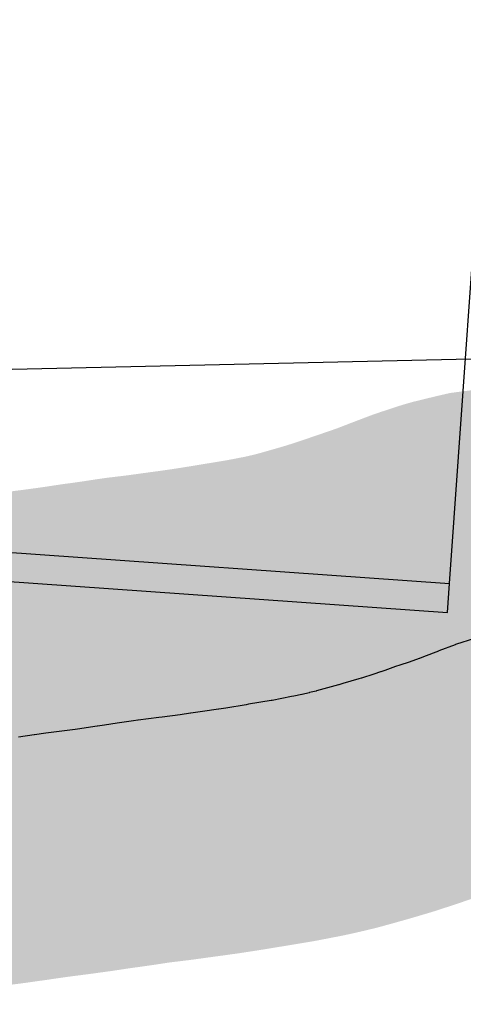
# Model space of a CAD drawing. Header units: feet. Extents: x 18803 to 104580, y -6601 to 116448.
# Tile 45 of 102: x 33858 to 34767, y 92968 to 94983. Entities that reach past the tile are written whole.
import ezdxf

# ---------------------------------------------------------------- set-up
doc = ezdxf.new("R2010")
doc.units = ezdxf.units.FT
doc.header["$LTSCALE"] = 100
doc.header["$MEASUREMENT"] = 0
doc.linetypes.add('DASHED', pattern=[0.75, 0.5, -0.25])
for name, color, linetype in [('ELPC BOLD TITLE SHEET', 3, 'Continuous'), ('ELPC-XIST', 6, 'Continuous'), ('ELRE', 3, 'Continuous'), ('ELRGOV-SECTION', 253, 'DASHED'), ('ELRP', 253, 'Continuous')]:
    doc.layers.add(name, color=color, linetype=linetype)

msp = doc.modelspace()

# ---------------------------------------------------------------- linework, layer by layer
at = {"layer": 'ELPC BOLD TITLE SHEET', "const_width": 1000}
msp.add_lwpolyline([(35292.06674484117, 93591.2086337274), (35252.80894354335, 93594.62015571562), (35252.42454461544, 93594.65486019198), (35251.99943684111, 93594.69551375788), (35216.29987841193, 93598.17966947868), (35207.38770465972, 93599.18711115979), (35205.81276852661, 93599.40080092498), (35186.83702261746, 93602.4065375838), (35163.6752120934, 93606.75731116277), (35160.47646249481, 93607.48962360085), (35160.45266697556, 93607.49606703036), (35137.37231834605, 93614.75425957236), (35121.41621295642, 93620.706944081), (35118.77469841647, 93621.78304091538), (35118.1459095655, 93622.15355463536), (35106.1033752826, 93629.37325808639), (35090.91065190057, 93641.08087771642), (35083.04756187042, 93647.30242684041), (35081.36882198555, 93648.70408050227), (35071.04728899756, 93657.79591245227), (35070.56634098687, 93658.2126663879), (35050.82913351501, 93675.03621446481), (35048.88755621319, 93676.59663821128), (35047.33463120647, 93677.7763776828), (35023.4660106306, 93694.8985023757), (35020.49686469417, 93696.80173760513), (35020.32123972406, 93696.90180455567), (34991.71345091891, 93710.01353690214), (34991.55239027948, 93710.07459318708), (34989.37244532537, 93710.81522887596), (34965.44665561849, 93718.0219048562), (34953.01366092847, 93721.46107568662), (34950.79672243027, 93721.98865591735), (34935.87378548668, 93724.97332781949), (34911.88096558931, 93728.96204989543), (34909.68632109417, 93729.25167371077), (34902.81179474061, 93729.92594458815), (34870.90720422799, 93731.01432476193), (34868.46014811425, 93731.01178349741), (34866.25357194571, 93730.93216349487), (34829.01213375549, 93726.47754326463), (34828.10694983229, 93726.3573025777), (34827.12804234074, 93726.13269319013), (34790.34578181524, 93717.13668694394), (34788.50986180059, 93716.6120196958), (34787.25602484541, 93716.22716069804), (34752.87740148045, 93704.93743075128), (34750.58450300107, 93704.12433636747), (34749.8780621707, 93703.86454686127), (34716.29176770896, 93691.068339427), (34715.8881103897, 93690.91134276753), (34715.73532592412, 93690.85069960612), (34715.46058748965, 93690.74314622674), (34684.8862002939, 93678.9398555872), (34676.668146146, 93675.92229378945), (34676.21889591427, 93675.76115779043), (34655.41620910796, 93668.47576457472), (34636.85149699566, 93662.16018578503), (34636.8290799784, 93662.15253185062), (34636.8067266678, 93662.14491814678), (34628.06015135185, 93659.15488215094), (34628.03266502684, 93659.14547210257), (34605.6039582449, 93651.45556911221), (34605.59141728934, 93651.45126645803), (34597.50382147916, 93648.67466013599), (34597.15956562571, 93648.55866671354), (34583.28398415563, 93643.97157595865), (34557.82964223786, 93635.69665544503), (34557.52378638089, 93635.59890320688), (34552.76493831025, 93634.10398833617), (34519.97710969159, 93624.44776727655), (34519.69751397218, 93624.36679569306), (34511.43751974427, 93622.01500681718), (34511.40470722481, 93622.0057208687), (34511.37188182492, 93621.99639383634), (34488.49214604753, 93615.53453854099), (34488.28788162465, 93615.47756764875), (34465.89300523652, 93609.31021101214), (34465.45999882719, 93609.19412869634), (34465.45945566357, 93609.19399827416), (34451.39684539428, 93605.81781038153), (34451.22600853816, 93605.7772747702), (34436.62817491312, 93602.35445479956), (34436.1661039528, 93602.24956669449), (34419.545031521, 93598.6005326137), (34414.56711827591, 93597.64582628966), (34414.54076541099, 93597.64073959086), (34414.5142724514, 93597.6356474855), (34375.33614875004, 93590.05736447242), (34374.76044810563, 93589.95117171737), (34373.41434610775, 93589.7149100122), (34326.74172051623, 93581.93293157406), (34322.17773139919, 93581.1923600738), (34322.14005977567, 93581.18620223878), (34322.12474634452, 93581.18371727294), (34280.11933405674, 93574.29970116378), (34265.94850637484, 93572.02159325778), (34265.67737072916, 93571.97912848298), (34232.4912746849, 93566.91887260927), (34208.5612637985, 93563.5868813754), (34208.37268627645, 93563.56116622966), (34187.1746412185, 93560.73142502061), (34187.02311803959, 93560.7108470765), (34150.22722613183, 93555.6284046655), (34150.20078217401, 93555.62476294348), (34143.01199863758, 93554.63771269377), (34100.70299057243, 93549.52942379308), (34100.00011567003, 93549.43673807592), (34091.26282790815, 93548.18705506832), (34057.77063529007, 93543.08443439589), (34031.93425335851, 93539.4343967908), (34031.63836276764, 93539.39401679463), (34017.31106960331, 93537.507550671), (34016.72575883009, 93537.42490062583), (33976.69728857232, 93531.38984713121), (33971.73483647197, 93530.69611090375), (33971.65353921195, 93530.68484929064), (33933.88076123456, 93525.50049105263), (33912.1371866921, 93522.72302586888), (33888.62098819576, 93519.62961394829), (33888.24328673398, 93519.57770804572), (33855.85363100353, 93514.93580531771), (33855.81663136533, 93514.93043914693), (33855.77963792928, 93514.92511620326), (33841.99025441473, 93512.91722331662), (33799.82862828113, 93507.02007938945), (33799.53868767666, 93506.98082564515), (33794.06707486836, 93506.2645564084), (33745.19111177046, 93500.23870830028), (33741.77477367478, 93499.83529799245), (33741.47960275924, 93499.80178336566), (33696.54198958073, 93494.9032184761), (33683.20281987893, 93493.63712058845), (33683.1347478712, 93493.6307303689), (33648.30531442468, 93490.39740247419), (33624.49403204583, 93488.34557863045), (33624.37790469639, 93488.33578681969), (33603.19089759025, 93486.58850655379), (33602.98618261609, 93486.5709449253), (33567.78038317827, 93483.43396216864), (33563.06224910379, 93482.98620489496), (33529.61345229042, 93480.09948745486), (33518.31465602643, 93479.2986208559), (33517.83038581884, 93479.26842493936), (33503.9360210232, 93478.52047230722), (33503.81770943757, 93478.51385274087), (33481.90214993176, 93477.2412197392), (33481.38603337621, 93477.20636285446), (33471.51460945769, 93476.44609812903), (33471.15796160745, 93476.42095893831), (33451.39561777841, 93475.1568588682), (33451.19051329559, 93475.14298992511), (33422.22787216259, 93473.07878751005), (33422.19353492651, 93473.07628020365), (33422.15919489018, 93473.07381266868), (33405.4411711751, 93471.84324939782), (33405.44039794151, 93471.84319249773), (33366.59739997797, 93468.98542066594), (33366.36288499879, 93468.96902501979), (33352.58293175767, 93468.05601780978)], dxfattribs=at)
at = {"layer": 'ELPC-XIST'}
msp.add_lwpolyline([(34787.25602484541, 93716.22716069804), (34752.87740148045, 93704.93743075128), (34750.58450300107, 93704.12433636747), (34749.8780621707, 93703.86454686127), (34716.29176770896, 93691.068339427), (34715.8881103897, 93690.91134276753), (34715.73532592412, 93690.85069960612), (34715.46058748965, 93690.74314622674), (34684.8862002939, 93678.9398555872), (34676.668146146, 93675.92229378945), (34676.21889591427, 93675.76115779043), (34655.41620910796, 93668.47576457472), (34636.85149699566, 93662.16018578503), (34636.8290799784, 93662.15253185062), (34636.8067266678, 93662.14491814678), (34628.06015135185, 93659.15488215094), (34628.03266502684, 93659.14547210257), (34605.6039582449, 93651.45556911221), (34605.59141728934, 93651.45126645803), (34597.50382147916, 93648.67466013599), (34597.15956562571, 93648.55866671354), (34583.28398415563, 93643.97157595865), (34557.82964223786, 93635.69665544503), (34557.52378638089, 93635.59890320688), (34552.76493831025, 93634.10398833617), (34519.97710969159, 93624.44776727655), (34519.69751397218, 93624.36679569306), (34511.43751974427, 93622.01500681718), (34511.40470722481, 93622.0057208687), (34511.37188182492, 93621.99639383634), (34488.49214604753, 93615.53453854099), (34488.28788162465, 93615.47756764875), (34465.89300523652, 93609.31021101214), (34465.45999882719, 93609.19412869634), (34465.45945566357, 93609.19399827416), (34451.39684539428, 93605.81781038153), (34451.22600853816, 93605.7772747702), (34436.62817491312, 93602.35445479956), (34436.1661039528, 93602.24956669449), (34419.545031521, 93598.6005326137), (34414.56711827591, 93597.64582628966), (34414.54076541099, 93597.64073959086), (34414.5142724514, 93597.6356474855), (34375.33614875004, 93590.05736447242), (34374.76044810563, 93589.95117171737), (34373.41434610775, 93589.7149100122), (34326.74172051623, 93581.93293157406), (34322.17773139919, 93581.1923600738), (34322.14005977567, 93581.18620223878), (34322.12474634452, 93581.18371727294), (34280.11933405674, 93574.29970116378), (34265.94850637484, 93572.02159325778), (34265.67737072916, 93571.97912848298), (34232.4912746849, 93566.91887260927), (34208.5612637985, 93563.5868813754), (34208.37268627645, 93563.56116622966), (34187.1746412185, 93560.73142502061), (34187.02311803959, 93560.7108470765), (34150.22722613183, 93555.6284046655), (34150.20078217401, 93555.62476294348), (34143.01199863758, 93554.63771269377), (34100.70299057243, 93549.52942379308), (34100.00011567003, 93549.43673807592), (34091.26282790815, 93548.18705506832), (34057.77063529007, 93543.08443439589), (34031.93425335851, 93539.4343967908), (34031.63836276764, 93539.39401679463), (34017.31106960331, 93537.507550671), (34016.72575883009, 93537.42490062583), (33976.69728857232, 93531.38984713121), (33971.73483647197, 93530.69611090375), (33971.65353921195, 93530.68484929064), (33933.88076123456, 93525.50049105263), (33912.1371866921, 93522.72302586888), (33888.62098819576, 93519.62961394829), (33888.24328673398, 93519.57770804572), (33855.85363100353, 93514.93580531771)], dxfattribs=at)
at = {"layer": 'ELRE'}
msp.add_line((33794.98910960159, 93896.12689469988), (34738.60637175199, 93829.45078598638), dxfattribs=at)
at = {"layer": 'ELRGOV-SECTION', "ltscale": 50}
msp.add_lwpolyline([(19251.86898990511, 93954.76385983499), (24281.07389236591, 94060.99139243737), (29556.00950763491, 94173.74241832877), (34833.9483081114, 94289.81827432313), (40108.80344468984, 94405.84931698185), (45386.72737634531, 94525.20614321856), (46538.536406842, 94551.97600325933)], dxfattribs=at)
at = {"layer": 'ELRP'}
for p, q in [((34738.60637175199, 93829.45078598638), (34850.48726136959, 95415.88055174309)), ((33817.38181515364, 93834.39502436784), (34734.38543357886, 93769.59943890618)), ((34734.38543357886, 93769.59943890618), (34738.60637175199, 93829.45078598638))]:
    msp.add_line(p, q, dxfattribs=at)

doc.saveas('drawing.dxf')
